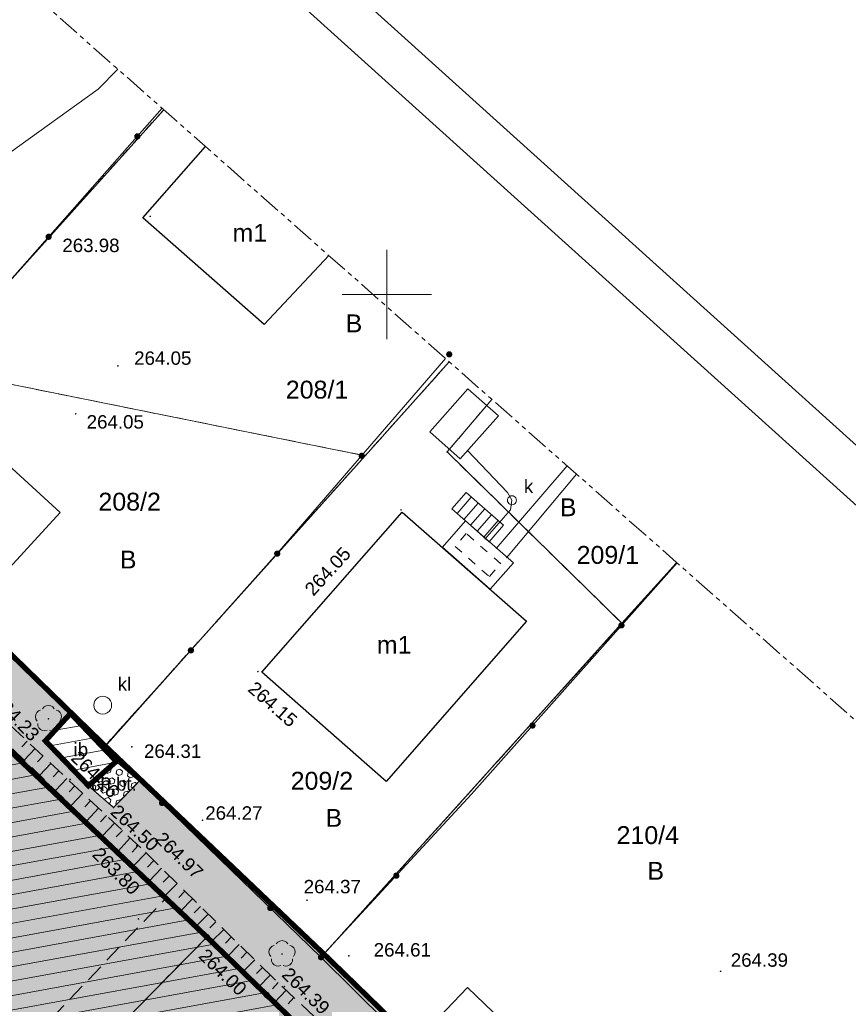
# Model space of a CAD drawing. Header units: metres. Extents: x 7427040 to 7427559, y 5541084 to 5541580.
# Tile 84 of 99: x 7427279 to 7427326, y 5541410 to 5541465. Entities that reach past the tile are written whole.
import ezdxf
from ezdxf.enums import TextEntityAlignment as Align

# ---------------------------------------------------------------- set-up
doc = ezdxf.new("R2010")
doc.units = ezdxf.units.M
doc.header["$MEASUREMENT"] = 0
for name, pattern in [('( Phantom )', [2.5, 1.25, -0.25, 0.25, -0.25, 0.25, -0.25]), ('DASHED2', [0.375, 0.25, -0.125]), ('PRZER1-1', [1, 0.5, -0.5]), ('PRZER2-1', [1.5, 1, -0.5])]:
    doc.linetypes.add(name, pattern=pattern)
doc.layers.get('0').update_dxf_attribs({"color": 4})
doc.layers.get('Defpoints').update_dxf_attribs({"lineweight": 0})
for name, color, linetype, lineweight in [('!_DROGI_WYMIARY', 7, 'Continuous', 0), ('_PZT_NAWIERZCHNIE_L', 7, 'Continuous', 13), ('A_granica terenu do wniosku o ULICP', 151, 'DASHED2', 40), ('A_inne obiekty infrastruktury boiska', 33, 'Continuous', 0), ('A_opisy', 3, 'Continuous', 30), ('A_teren podlegający przekształceniu', 1, 'DASHED2', 70), ('A_teren przekształcany na trawe naturalną', 5, 'Continuous', 0), ('E_gn_typ', 1, 'Continuous', 30), ('GEPPGD', 7, 'Continuous', 13), ('GESBWG', 7, 'Continuous', 13), ('GESBZO', 7, 'Continuous', 53), ('GESBZO_O', 7, 'Continuous', 53), ('GESDZI', 7, 'Continuous', 13), ('GESDZI_O', 7, 'Continuous', 13), ('GESSCH', 7, 'Continuous', 13), ('GESUZY', 96, 'Continuous', 13), ('GESUZY_O', 96, 'Continuous', 13), ('GOSRBG', 7, 'Continuous', 13), ('GSLKOG', 7, 'Continuous', 30), ('GSPRDL', 96, 'Continuous', 13), ('GSPWPS', 7, 'Continuous', 13), ('GSPWPS_O', 7, 'Continuous', 13), ('GSSIIN', 7, 'Continuous', 13), ('GSSIIN_O', 7, 'Continuous', 13), ('GSSKOD', 7, 'Continuous', 13), ('GSSKOD_O', 7, 'Continuous', 13), ('GSSSPS', 7, 'Continuous', 13), ('GSSZSN', 7, 'Continuous', 13), ('GULGPR', 52, 'Continuous', 13), ('GULKPR', 36, 'Continuous', 13), ('GULWPR', 5, 'Continuous', 13), ('GUPKOL', 36, 'Continuous', 13), ('GUPKOL_O', 36, 'Continuous', 13), ('GUPKSD', 36, 'Continuous', 13), ('GUPKSD_O', 36, 'Continuous', 13), ('Ramka sekcyjna', 224, 'Continuous', 13), ('TABELKA I RAMKA', 4, 'Continuous', 0)]:
    doc.layers.add(name, color=color, linetype=linetype, lineweight=lineweight)
for name, color, linetype, lineweight, transparency in [('A_chodniki_H', 253, 'Continuous', 13, 0.3), ('A_tereny zielone', 73, 'Continuous', 13, 0.7), ('SZRAF_1 BOISKO - !_DROGI_SZRAF_TARTAN', 11, 'Continuous', 0, 0.5)]:
    doc.layers.add(name, color=color, linetype=linetype, lineweight=lineweight, transparency=transparency)
doc.styles.add('Arial', font='arial.ttf')
doc.styles.add('GN_atrybuty', font='simplex.shx', dxfattribs={"width": 0.8})
doc.styles.add('Style-@Arial Unicode MS', font='ARIALUNI.ttf')
doc.styles.add('Style-Arial', font='arial.ttf')
doc.dimstyles.new('ap 500', dxfattribs={"dimtxt": 0.9, "dimasz": 0.9, "dimexe": 0.045, "dimexo": 0.45, "dimgap": 0.45, "dimtad": 1, "dimzin": 3, "dimdsep": 46, "dimtxsty": 'Style-@Arial Unicode MS', "dimblk": '_Oblique_0.5', "dimcen": 0.55, "dimclrd": 7, "dimclre": 7, "dimadec": 0, "dimazin": 0, "dimtfac": 1, "dimtofl": 0, "dimtmove": 0, "dimatfit": 3, "dimldrblk": 'TerminatorOpen_0.5', "dimfxl": 0, "dimtolj": 1, "dimtzin": 3, "dimlwd": 13, "dimlwe": 13, "dimarcsym": 0})

# ---------------------------------------------------------------- blocks, each defined once
blk = doc.blocks.new('SZRAF_1 BOISKO')
at = {"layer": 'SZRAF_1 BOISKO - !_DROGI_SZRAF_TARTAN', "color": 11, "extrusion": (0, 0, -1)}
blk.add_solid([(-7427200.751, 5541374.594), (-7427248.054, 5541423.446), (-7427279.789, 5541298.079), (-7427327.086, 5541346.936)], dxfattribs=at)
blk = doc.blocks.new('D_GEPPGD1_2')
at = {"lineweight": -2, "extrusion": (0, 0, -1)}
blk.add_hatch(color=0, dxfattribs=at).paths.add_polyline_path([(0, -0.045), (-0.013906, -0.042798), (-0.02645, -0.036406), (-0.036406, -0.02645), (-0.042798, -0.013906), (-0.045, 0), (-0.042798, 0.013906), (-0.036406, 0.02645), (-0.02645, 0.036406), (-0.013906, 0.042798), (0, 0.045), (0.013906, 0.042798), (0.02645, 0.036406), (0.036406, 0.02645), (0.042798, 0.013906), (0.045, 0), (0.042798, -0.013906), (0.036406, -0.02645), (0.02645, -0.036406), (0.013906, -0.042798)])
blk = doc.blocks.new('D_GUPKOL1')
at = {"color": 0, "lineweight": -2, "flags": 128}
blk.add_lwpolyline([(0, 0.5), (0.12941, 0.482963), (0.25, 0.433013), (0.353553, 0.353553), (0.433013, 0.25), (0.482963, 0.12941), (0.5, 0), (0.482963, -0.12941), (0.433013, -0.25), (0.353553, -0.353553), (0.25, -0.433013), (0.12941, -0.482963), (0, -0.5), (-0.12941, -0.482963), (-0.25, -0.433013), (-0.353553, -0.353553), (-0.433013, -0.25), (-0.482963, -0.12941), (-0.5, 0), (-0.482963, 0.12941), (-0.433013, 0.25), (-0.353553, 0.353553), (-0.25, 0.433013), (-0.12941, 0.482963), (0, 0.5)], close=True, dxfattribs=at)
blk = doc.blocks.new('D_GUPKSD1_1')
at = {"color": 0, "lineweight": -2, "flags": 128}
blk.add_lwpolyline([(0, 0.25), (0.064705, 0.241481), (0.125, 0.216506), (0.176777, 0.176777), (0.216506, 0.125), (0.241481, 0.064705), (0.25, 0), (0.241481, -0.064705), (0.216506, -0.125), (0.176777, -0.176777), (0.125, -0.216506), (0.064705, -0.241481), (0, -0.25), (-0.064705, -0.241481), (-0.125, -0.216506), (-0.176777, -0.176777), (-0.216506, -0.125), (-0.241481, -0.064705), (-0.25, 0), (-0.241481, 0.064705), (-0.216506, 0.125), (-0.176777, 0.176777), (-0.125, 0.216506), (-0.064705, 0.241481), (0, 0.25)], close=True, dxfattribs=at)
blk = doc.blocks.new('D_GSPWPS1')
at = {"lineweight": -2, "extrusion": (0, 0, -1)}
blk.add_hatch(color=0, dxfattribs=at).paths.add_polyline_path([(0, -0.045), (-0.011647, -0.043467), (-0.0225, -0.038971), (-0.03182, -0.03182), (-0.038971, -0.0225), (-0.043467, -0.011647), (-0.045, 0), (-0.043467, 0.011647), (-0.038971, 0.0225), (-0.03182, 0.03182), (-0.0225, 0.038971), (-0.011647, 0.043467), (0, 0.045), (0.011647, 0.043467), (0.0225, 0.038971), (0.03182, 0.03182), (0.038971, 0.0225), (0.043467, 0.011647), (0.045, 0), (0.043467, -0.011647), (0.038971, -0.0225), (0.03182, -0.03182), (0.0225, -0.038971), (0.011647, -0.043467)])
blk = doc.blocks.new('D_GSPRDL1')
at = {"lineweight": -2, "extrusion": (0, 0, -1)}
blk.add_hatch(color=0, dxfattribs=at).paths.add_polyline_path([(0, -0.045), (-0.013906, -0.042798), (-0.02645, -0.036406), (-0.036406, -0.02645), (-0.042798, -0.013906), (-0.045, 0), (-0.042798, 0.013906), (-0.036406, 0.02645), (-0.02645, 0.036406), (-0.013906, 0.042798), (0, 0.045), (0.013906, 0.042798), (0.02645, 0.036406), (0.036406, 0.02645), (0.042798, 0.013906), (0.045, 0), (0.042798, -0.013906), (0.036406, -0.02645), (0.02645, -0.036406), (0.013906, -0.042798)])
at = {"color": 0, "lineweight": -2, "flags": 128}
for points in [[(-0.324277, 0.563333), (-0.240553, 0.662679), (-0.127956, 0.727494), (0, 0.75), (0.127956, 0.727494), (0.240553, 0.662679), (0.324277, 0.563333)], [(-0.635969, -0.134326), (-0.70458, -0.024001), (-0.731429, 0.103115), (-0.713292, 0.231763), (-0.652348, 0.346501), (-0.55591, 0.433559), (-0.435555, 0.482485)], [(0.435555, 0.482485), (0.55591, 0.433559), (0.652348, 0.346501), (0.713292, 0.231763), (0.731429, 0.103115), (0.70458, -0.024001), (0.635969, -0.134326)], [(-0.068773, -0.646351), (-0.194901, -0.677512), (-0.324092, -0.663766), (-0.440839, -0.606763), (-0.531129, -0.513345), (-0.584125, -0.394725), (-0.593465, -0.265141)], [(0.593465, -0.265141), (0.584125, -0.394725), (0.531129, -0.513345), (0.440839, -0.606763), (0.324092, -0.663766), (0.194901, -0.677512), (0.068773, -0.646351)]]:
    blk.add_lwpolyline(points, dxfattribs=at)
blk = doc.blocks.new('D_KOLO')
at = {"lineweight": -2, "extrusion": (0, 0, -1)}
blk.add_hatch(color=0, dxfattribs=at).paths.add_polyline_path([(0, -0.175), (-0.045293, -0.169037), (-0.0875, -0.151554), (-0.123744, -0.123744), (-0.151554, -0.0875), (-0.169037, -0.045293), (-0.175, 0), (-0.169037, 0.045293), (-0.151554, 0.0875), (-0.123744, 0.123744), (-0.0875, 0.151554), (-0.045293, 0.169037), (0, 0.175), (0.045293, 0.169037), (0.0875, 0.151554), (0.123744, 0.123744), (0.151554, 0.0875), (0.169037, 0.045293), (0.175, 0), (0.169037, -0.045293), (0.151554, -0.0875), (0.123744, -0.123744), (0.0875, -0.151554), (0.045293, -0.169037)])
blk = doc.blocks.new('D_GSLKOG1')
at = {"lineweight": -2, "extrusion": (0, 0, -1)}
blk.add_hatch(color=0, dxfattribs=at).paths.add_polyline_path([(0, -0.175), (-0.045293, -0.169037), (-0.0875, -0.151554), (-0.123744, -0.123744), (-0.151554, -0.0875), (-0.169037, -0.045293), (-0.175, 0), (-0.169037, 0.045293), (-0.151554, 0.0875), (-0.123744, 0.123744), (-0.0875, 0.151554), (-0.045293, 0.169037), (0, 0.175), (0.045293, 0.169037), (0.0875, 0.151554), (0.123744, 0.123744), (0.151554, 0.0875), (0.169037, 0.045293), (0.175, 0), (0.169037, -0.045293), (0.151554, -0.0875), (0.123744, -0.123744), (0.0875, -0.151554), (0.045293, -0.169037)])
blk = doc.blocks.new('*U59')
at = {"layer": 'GESBZO', "color": 252, "linetype": 'Continuous', "lineweight": 30, "flags": 128}
blk.add_lwpolyline([(22.053, 94.172), (18.43, 90.297), (11.65, 96.277), (15.158, 100.258)], dxfattribs=at)
for points in [[(-4.03, 81.717), (0.03, 86.167), (7.01, 79.787), (2.94, 75.337), (-4.03, 81.717)], [(26.17, 79.807), (33.13, 73.697), (25.26, 64.727), (18.3, 70.837), (26.17, 79.807)]]:
    blk.add_lwpolyline(points, close=True, dxfattribs=at)
blk = doc.blocks.new('SIT-G1 BOISKO')
at = {"layer": 'GESBWG', "color": 252, "linetype": 'Continuous', "lineweight": 13, "flags": 128}
blk.add_lwpolyline([(7427303.12, 5541435.85), (7427305.79, 5541433.5), (7427307.09, 5541434.97), (7427304.41, 5541437.32), (7427303.12, 5541435.85)], close=True, dxfattribs=at)
at = {"layer": 'GESBWG', "color": 252, "linetype": 'PRZER1-1', "lineweight": 13}
blk.add_lwpolyline([(7427303.825, 5541435.895), (7427305.746, 5541434.205), (7427306.383, 5541434.925), (7427304.456, 5541436.615), (7427303.825, 5541435.895)], close=True, dxfattribs=at)
at = {"layer": 'GESDZI', "color": 252, "linetype": 'Continuous', "lineweight": 13, "flags": 128}
for points in [[(7427287.517, 5541460.338), (7427274.5, 5541445.87), (7427259.22, 5541448.94), (7427254.41, 5541453.57), (7427270.409, 5541475.437)], [(7427303.502, 5541446.228), (7427298.79, 5541440.97), (7427274.5, 5541445.87), (7427287.517, 5541460.338)], [(7427241.97, 5541307.49), (7427230.33, 5541315.24), (7427210.43, 5541329.61), (7427196.99, 5541343.41), (7427172.66, 5541368.39), (7427206.1, 5541403.07), (7427222.77, 5541419.91), (7427222.77, 5541419.91), (7427244.15, 5541442.18), (7427252.46, 5541450.31), (7427254.41, 5541453.57), (7427259.22, 5541448.94), (7427268.91, 5541439.64), (7427284.23, 5541424.73), (7427296.48, 5541413.08), (7427315.34, 5541394.75), (7427334.14, 5541376.5), (7427348.33, 5541362.8), (7427358.58, 5541352.7), (7427361.29, 5541350.08), (7427363.62, 5541347.81)], [(7427305.884, 5541444.127), (7427303.38, 5541441.18), (7427313.17, 5541431.59), (7427296.48, 5541413.08), (7427284.23, 5541424.73), (7427298.79, 5541440.97), (7427303.502, 5541446.228)], [(7427316.236, 5541434.99), (7427313.17, 5541431.59), (7427303.38, 5541441.18), (7427305.884, 5541444.127)], [(7427336.025, 5541417.524), (7427315.34, 5541394.75), (7427296.48, 5541413.08), (7427313.17, 5541431.59), (7427316.236, 5541434.99)]]:
    blk.add_lwpolyline(points, dxfattribs=at)
blk.add_lwpolyline([(7427274.5, 5541445.87), (7427298.79, 5541440.97), (7427284.23, 5541424.73), (7427268.91, 5541439.64), (7427274.5, 5541445.87)], close=True, dxfattribs=at)
at = {"layer": 'GESSCH', "color": 252, "linetype": 'Continuous', "lineweight": 13, "flags": 128}
blk.add_lwpolyline([(7427304.41, 5541437.32), (7427305.73, 5541436.16), (7427306.54, 5541437.08), (7427304.44, 5541438.91), (7427303.64, 5541438), (7427304.41, 5541437.32)], close=True, dxfattribs=at)
for points in [[(7427304.736, 5541438.652), (7427303.934, 5541437.74)], [(7427305.113, 5541438.323), (7427304.309, 5541437.409)], [(7427304.684, 5541437.079), (7427305.49, 5541437.995)], [(7427305.06, 5541436.749), (7427305.867, 5541437.666)], [(7427305.435, 5541436.419), (7427306.244, 5541437.338)]]:
    blk.add_lwpolyline(points, dxfattribs=at)
at = {"layer": 'GESUZY', "color": 96, "linetype": 'PRZER1-1', "lineweight": 13}
for points in [[(7427287.517, 5541460.338), (7427274.5, 5541445.87), (7427259.22, 5541448.94), (7427254.41, 5541453.57), (7427270.409, 5541475.437)], [(7427303.502, 5541446.228), (7427298.79, 5541440.97), (7427274.5, 5541445.87), (7427287.517, 5541460.338)], [(7427305.884, 5541444.127), (7427303.38, 5541441.18), (7427313.17, 5541431.59), (7427296.48, 5541413.08), (7427284.23, 5541424.73), (7427298.79, 5541440.97), (7427303.502, 5541446.228)], [(7427316.236, 5541434.99), (7427313.17, 5541431.59), (7427303.38, 5541441.18), (7427305.884, 5541444.127)], [(7427336.025, 5541417.524), (7427315.34, 5541394.75), (7427296.48, 5541413.08), (7427313.17, 5541431.59), (7427316.236, 5541434.99)]]:
    blk.add_lwpolyline(points, dxfattribs=at)
for points in [[(7427172.66, 5541368.39), (7427206.1, 5541403.07), (7427222.77, 5541419.91), (7427244.15, 5541442.18), (7427252.46, 5541450.31), (7427254.41, 5541453.57), (7427259.22, 5541448.94), (7427268.91, 5541439.64), (7427284.23, 5541424.73), (7427296.48, 5541413.08), (7427315.34, 5541394.75), (7427334.14, 5541376.5), (7427348.33, 5541362.8), (7427354.64, 5541356.58), (7427273.39, 5541280.26), (7427247.55, 5541303.23), (7427241.97, 5541307.49), (7427230.33, 5541315.24), (7427210.43, 5541329.61), (7427196.99, 5541343.41), (7427172.66, 5541368.39)], [(7427268.91, 5541439.64), (7427274.5, 5541445.87), (7427298.79, 5541440.97), (7427284.23, 5541424.73), (7427268.91, 5541439.64)]]:
    blk.add_lwpolyline(points, close=True, dxfattribs=at)
at = {"layer": 'GOSRBG', "color": 252, "linetype": '( Phantom )', "lineweight": 13, "flags": 128}
blk.add_lwpolyline([(7427455.093, 5541312.435), (7427244.198, 5541498.57), (7427125.239, 5541372.711), (7427331.365, 5541179.81), (7427455.093, 5541312.435)], close=True, dxfattribs=at)
at = {"layer": 'GSLKOG', "color": 252, "linetype": 'Continuous', "lineweight": 13, "flags": 128}
for points in [[(7427287.426, 5541460.417), (7427278.33, 5541450.12)], [(7427303.297, 5541446.41), (7427293.87, 5541435.49)], [(7427268.91, 5541439.64), (7427282.3, 5541426.55), (7427284.2, 5541424.66), (7427293.87, 5541435.49)], [(7427296.32, 5541412.9), (7427304.75, 5541422.03), (7427316.25, 5541434.978)], [(7427284.2, 5541424.66), (7427290.64, 5541418.41), (7427296.32, 5541412.9), (7427307.53, 5541401.81), (7427315.17, 5541394.57), (7427316.03, 5541393.76), (7427325.27, 5541384.8)]]:
    blk.add_lwpolyline(points, dxfattribs=at)
blk.add_lwpolyline([(7427289.93, 5541414.03), (7427339.74, 5541365.82), (7427329.43, 5541355.16), (7427315.54, 5541368.58), (7427302.06, 5541381.59), (7427288.5, 5541394.62), (7427279.48, 5541403.38), (7427289.93, 5541414.03)], close=True, dxfattribs=at)
at = {"layer": 'GSSIIN', "color": 252, "linetype": 'Continuous', "lineweight": 13, "flags": 128}
for points in [[(7427304.11, 5541440.79), (7427306.25, 5541443.21), (7427304.54, 5541444.72), (7427302.41, 5541442.3), (7427304.11, 5541440.79)], [(7427282.3, 5541426.55), (7427280.89, 5541425.01), (7427283.3, 5541422.5), (7427284.86, 5541423.86), (7427282.3, 5541426.55)]]:
    blk.add_lwpolyline(points, close=True, dxfattribs=at)
at = {"layer": 'GSSKOD', "color": 252, "linetype": 'PRZER2-1', "lineweight": 13}
blk.add_lwpolyline([(7427283.3, 5541422.5), (7427284.71, 5541421.28), (7427286.15, 5541422.75), (7427284.86, 5541423.86), (7427283.3, 5541422.5)], close=True, dxfattribs=at)
at = {"layer": 'GSSSPS', "color": 252, "linetype": 'PRZER2-1', "lineweight": 13}
for points in [[(7427262.8, 5541425.24), (7427270.2, 5541418.1), (7427269.12, 5541416.97), (7427269.89, 5541416.27), (7427271.04, 5541417.39), (7427278.51, 5541410.1), (7427277.41, 5541408.96), (7427279.16, 5541407.3), (7427287.66, 5541416.229), (7427270.14, 5541432.76), (7427262.8, 5541425.24)], [(7427339.74, 5541365.82), (7427289.93, 5541414.03), (7427279.48, 5541403.38), (7427329.43, 5541355.16), (7427339.74, 5541365.82)]]:
    blk.add_lwpolyline(points, close=True, dxfattribs=at)
at = {"layer": 'GSSZSN', "color": 252, "linetype": 'PRZER2-1', "lineweight": 13}
blk.add_lwpolyline([(7427310.13, 5541396.18), (7427293.62, 5541411.76), (7427286.24, 5541419.02), (7427277.67, 5541427.06), (7427270.99, 5541433.3), (7427265.35, 5541438.68), (7427270.43, 5541432.92), (7427289.93, 5541414.03), (7427339.74, 5541365.82)], dxfattribs=at)
at = {"layer": 'GSSZSN', "color": 252, "linetype": 'Continuous', "lineweight": 13, "flags": 128}
for points in [[(7427279.869, 5541424.997), (7427279.569, 5541424.678)], [(7427280.313, 5541424.581), (7427279.706, 5541423.934)], [(7427280.757, 5541424.164), (7427280.451, 5541423.837)], [(7427281.202, 5541423.747), (7427280.582, 5541423.086)], [(7427281.646, 5541423.33), (7427281.333, 5541422.996)], [(7427282.091, 5541422.913), (7427281.457, 5541422.238)], [(7427282.535, 5541422.496), (7427282.215, 5541422.155)], [(7427282.979, 5541422.079), (7427282.333, 5541421.39)], [(7427283.424, 5541421.662), (7427283.097, 5541421.314)], [(7427283.868, 5541421.245), (7427283.208, 5541420.541)], [(7427284.313, 5541420.828), (7427283.979, 5541420.473)], [(7427284.757, 5541420.411), (7427284.084, 5541419.693)], [(7427285.202, 5541419.994), (7427284.862, 5541419.632)], [(7427285.646, 5541419.577), (7427284.959, 5541418.845)], [(7427286.09, 5541419.16), (7427285.744, 5541418.791)], [(7427286.528, 5541418.737), (7427285.817, 5541418.014)], [(7427286.963, 5541418.309), (7427286.609, 5541417.95)], [(7427287.397, 5541417.882), (7427286.693, 5541417.166)], [(7427287.831, 5541417.454), (7427287.481, 5541417.098)], [(7427288.266, 5541417.027), (7427287.568, 5541416.318)], [(7427288.7, 5541416.6), (7427288.353, 5541416.247)], [(7427289.135, 5541416.172), (7427288.444, 5541415.47)], [(7427289.569, 5541415.745), (7427289.225, 5541415.395)], [(7427290.004, 5541415.318), (7427289.319, 5541414.622)], [(7427290.438, 5541414.89), (7427290.097, 5541414.544)], [(7427290.872, 5541414.463), (7427290.195, 5541413.774)], [(7427291.307, 5541414.036), (7427290.97, 5541413.693)], [(7427291.741, 5541413.608), (7427291.07, 5541412.926)], [(7427292.176, 5541413.181), (7427291.842, 5541412.842)], [(7427292.61, 5541412.754), (7427291.946, 5541412.079)], [(7427293.044, 5541412.326), (7427292.714, 5541411.991)], [(7427293.479, 5541411.899), (7427292.822, 5541411.231)], [(7427293.919, 5541411.478), (7427293.596, 5541411.136)], [(7427294.362, 5541411.059), (7427293.712, 5541410.37)], [(7427294.806, 5541410.641), (7427294.478, 5541410.294)]]:
    blk.add_lwpolyline(points, dxfattribs=at)
at = {"layer": 'GULGPR', "color": 52, "linetype": 'Continuous', "lineweight": 13, "flags": 128}
blk.add_lwpolyline([(7427310.626, 5541439.941), (7427306.7, 5541435.26)], dxfattribs=at)
at = {"layer": 'GULKPR', "color": 36, "linetype": 'Continuous', "lineweight": 13, "flags": 128}
blk.add_lwpolyline([(7427305.5, 5541436.31), (7427306.92, 5541437.94), (7427307.01, 5541438.48), (7427306.77, 5541438.91), (7427304.53, 5541441.26)], dxfattribs=at)
at = {"layer": 'GULWPR', "color": 5, "linetype": 'Continuous', "lineweight": 13, "flags": 128}
for points in [[(7427284.938, 5541462.614), (7427283.84, 5541461.48), (7427259.85, 5541444.25)], [(7427310.096, 5541440.409), (7427306.12, 5541435.77)]]:
    blk.add_lwpolyline(points, dxfattribs=at)
at = {"layer": 'Ramka sekcyjna', "color": 252, "linetype": 'Continuous', "lineweight": 13, "flags": 128}
for points in [[(7427300, 5541447.5), (7427300, 5541452.5)], [(7427302.5, 5541450), (7427297.5, 5541450)]]:
    blk.add_lwpolyline(points, dxfattribs=at)
at = {"layer": 'GEPPGD', "color": 7, "linetype": 'Continuous', "lineweight": 13}
for p in [(7427298.79, 5541440.97), (7427303.38, 5541441.18), (7427313.17, 5541431.59), (7427284.23, 5541424.73), (7427296.48, 5541413.08)]:
    blk.add_blockref('D_GEPPGD1_2', p, dxfattribs=at)
at = {"layer": 'GESBZO', "color": 252, "linetype": 'Continuous', "lineweight": 30}
blk.add_blockref('*U59', (7427274.7, 5541358.013), dxfattribs=at)
at = {"layer": 'GSLKOG', "color": 7, "linetype": 'Continuous', "lineweight": 13}
for name, p, rotation in [('D_KOLO', (7427286.038, 5541458.846), 228.5443130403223), ('D_KOLO', (7427286.038, 5541458.846), 228.5443130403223), ('D_KOLO', (7427281.072, 5541453.224), 228.5443130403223), ('D_KOLO', (7427281.072, 5541453.224), 228.5443130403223), ('D_KOLO', (7427303.5, 5541446.645), 229.1962848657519), ('D_KOLO', (7427303.5, 5541446.645), 229.1962848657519), ('D_KOLO', (7427298.599, 5541440.968), 229.1962848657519), ('D_KOLO', (7427298.599, 5541440.968), 229.1962848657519), ('D_GSLKOG1', (7427293.87, 5541435.49), 229.1962848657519), ('D_GSLKOG1', (7427293.87, 5541435.49), 48.23864897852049), ('D_KOLO', (7427313.14, 5541431.476), 48.38969378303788), ('D_KOLO', (7427313.14, 5541431.476), 48.38969378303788), ('D_KOLO', (7427289.035, 5541430.075), 48.2386489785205), ('D_KOLO', (7427289.035, 5541430.075), 48.2386489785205), ('D_KOLO', (7427308.159, 5541425.869), 48.38969378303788), ('D_KOLO', (7427308.159, 5541425.869), 48.38969378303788), ('D_KOLO', (7427283.25, 5541425.605), 315.1511758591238), ('D_KOLO', (7427283.25, 5541425.605), 315.1511758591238), ('D_GSLKOG1', (7427284.2, 5541424.66), 315.8577923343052), ('D_KOLO', (7427287.42, 5541421.535), 315.8577923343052), ('D_KOLO', (7427287.42, 5541421.535), 315.8577923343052), ('D_KOLO', (7427300.535, 5541417.465), 47.28279165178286), ('D_KOLO', (7427300.535, 5541417.465), 47.28279165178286), ('D_KOLO', (7427293.48, 5541415.655), 315.8703783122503), ('D_KOLO', (7427293.48, 5541415.655), 315.8703783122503), ('D_GSLKOG1', (7427289.93, 5541414.03), 315.935167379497), ('D_GSLKOG1', (7427289.93, 5541414.03), 45.54307169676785), ('D_GSLKOG1', (7427296.32, 5541412.9), 47.28279165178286), ('D_KOLO', (7427293.278, 5541410.789), 315.935167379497), ('D_KOLO', (7427293.278, 5541410.789), 315.935167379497)]:
    blk.add_blockref(name, p, dxfattribs=dict(at, rotation=rotation))
at = {"layer": 'GSPRDL', "color": 96, "linetype": 'Continuous', "lineweight": 13}
for p in [(7427281.06, 5541426.25), (7427294.14, 5541413.08)]:
    blk.add_blockref('D_GSPRDL1', p, dxfattribs=at)
at = {"layer": 'GSPWPS', "color": 7, "linetype": 'Continuous', "lineweight": 13}
for p in [(7427286.76, 5541454.37), (7427284.95, 5541446), (7427282.59, 5541443.32), (7427300.8, 5541437.94), (7427292.79, 5541428.89), (7427280.89, 5541425.01), (7427285.73, 5541424.68), (7427282.28, 5541422.85), (7427284.71, 5541421.28), (7427289.69, 5541420.57), (7427286, 5541419.14), (7427295.54, 5541416.09), (7427286.1, 5541415.05), (7427289.93, 5541414.03), (7427297.88, 5541412.98), (7427318.69, 5541412.11), (7427294.27, 5541411.26)]:
    blk.add_blockref('D_GSPWPS1', p, dxfattribs=at)
at = {"layer": 'GUPKOL', "color": 36, "linetype": 'Continuous', "lineweight": 13}
blk.add_blockref('D_GUPKOL1', (7427284.1, 5541427.01), dxfattribs=at)
at = {"layer": 'GUPKSD', "color": 36, "linetype": 'Continuous', "lineweight": 13}
blk.add_blockref('D_GUPKSD1_1', (7427307.01, 5541438.48), dxfattribs=at)
at = {"layer": 'GESBZO_O', "color": 252, "linetype": 'Continuous', "lineweight": 13, "style": 'Arial'}
for p in [(7427292.337, 5541452.948), (7427300.415, 5541429.887)]:
    blk.add_text('m1', height=1, dxfattribs=at).set_placement(p, align=Align.CENTER)
at = {"layer": 'GESDZI_O', "color": 252, "linetype": 'Continuous', "lineweight": 13, "style": 'Arial'}
for s, p in [('208/1', (7427294.35, 5541444.17)), ('208/2', (7427283.86, 5541437.9)), ('209/1', (7427310.63, 5541434.92)), ('209/2', (7427294.622, 5541422.278)), ('210/4', (7427312.867, 5541419.237))]:
    blk.add_text(s, height=1, dxfattribs=at).set_placement(p)
at = {"layer": 'GESUZY_O', "color": 96, "linetype": 'Continuous', "lineweight": 13, "style": 'Arial'}
for p in [(7427297.7, 5541447.88), (7427309.691, 5541437.585), (7427285.06, 5541434.66), (7427296.57, 5541420.2), (7427314.593, 5541417.24)]:
    blk.add_text('B', height=1, dxfattribs=at).set_placement(p)
at = {"layer": 'GSPWPS_O', "color": 252, "linetype": 'Continuous', "lineweight": 13, "style": 'Arial'}
for s, p in [('263.98', (7427281.84, 5541452.37)), ('264.05', (7427285.86, 5541446.06)), ('264.05', (7427283.2, 5541442.49)), ('264.31', (7427286.41, 5541424.06)), ('264.27', (7427289.84, 5541420.6)), ('264.37', (7427295.35, 5541416.48)), ('264.61', (7427299.27, 5541412.94)), ('264.39', (7427319.26, 5541412.37))]:
    blk.add_text(s, height=0.75, dxfattribs=at).set_placement(p)
for s, rotation, p in [('264.05', 47.5843, (7427295.89, 5541433.07)), ('264.15', 318.7014, (7427292.17, 5541427.84)), ('264.23', 313.8356, (7427277.868, 5541427.241)), ('264.26', 315.5864, (7427282.27, 5541423.99)), ('264.50', 316.8276, (7427284.479, 5541420.967)), ('264.97', 315.7147, (7427286.98, 5541419.45)), ('263.80', 314.8964, (7427283.46, 5541418.6)), ('264.00', 315.9352, (7427289.414, 5541412.916)), ('264.39', 315.5987, (7427294.07, 5541411.87))]:
    blk.add_text(s, height=0.75, rotation=rotation, dxfattribs=at).set_placement(p)
at = {"layer": 'GSSIIN_O', "color": 252, "linetype": 'Continuous', "lineweight": 13, "style": 'Arial'}
blk.add_text('ib', height=0.75, dxfattribs=at).set_placement((7427282.875, 5541424.151), align=Align.CENTER)
at = {"layer": 'GSSKOD_O', "color": 252, "linetype": 'Continuous', "lineweight": 13, "style": 'Arial'}
blk.add_text('ch.bt.', height=0.75, dxfattribs=at).set_placement((7427284.725, 5541422.225), align=Align.CENTER)
at = {"layer": 'GUPKOL_O', "color": 36, "linetype": 'Continuous', "lineweight": 13, "style": 'Arial'}
blk.add_text('kl', height=0.75, dxfattribs=at).set_placement((7427284.94, 5541427.82))
at = {"layer": 'GUPKSD_O', "color": 36, "linetype": 'Continuous', "lineweight": 13, "style": 'Arial'}
blk.add_text('k', height=0.75, dxfattribs=at).set_placement((7427307.68, 5541438.88))
blk = doc.blocks.new('MULTILEADER_2')
at = {"layer": 'A_opisy', "flags": 128}
for points in [[(7427284.896, 5541390.651), (7427304.52, 5541411.207)], [(7427304.52, 5541411.207), (7427306.434, 5541409.38)], [(7427306.434, 5541409.38), (7427313.251, 5541402.873)]]:
    blk.add_lwpolyline(points, dxfattribs=at)
at = {"layer": 'A_opisy', "extrusion": (0, 0, -1)}
blk.add_solid([(-7427284.992, 5541390.559), (-7427284.343, 5541390.072), (-7427284.799, 5541390.743)], dxfattribs=at)
at = {"layer": 'A_opisy', "style": 'Style-Arial'}
for s, p in [('zbiornik retencyjny', (7427306.357, 5541409.041)), ('projektowany', (7427309.209, 5541408.162))]:
    blk.add_text(s, height=0.8, rotation=316.3329, dxfattribs=at).set_placement(p, align=Align.TOP_LEFT)
blk = doc.blocks.new('PZT 1 BOISKO')
at = {"layer": 'A_chodniki_H'}
h = blk.add_hatch(dxfattribs=at)
h.set_pattern_fill('GENERAL_HEXAGON', color=256, pattern_type=2)
h.set_pattern_definition([(258.63756, (7427116.40293, 5541359.69487), (0.3183949, -0.0639825), [0.1875, -0.375]), (18.63756, (7427116.40293, 5541359.69487), (-0.103787, 0.3077293), [0.1875, -0.375]), (318.63756, (7427116.366, 5541359.51105), (0.2146079, 0.2437468), [0.1875, -0.375])])
h.paths.add_polyline_path([(7427283.3, 5541422.5), (7427284.71, 5541421.28), (7427286.15, 5541422.75), (7427284.86, 5541423.86)])
at = {"layer": 'A_inne obiekty infrastruktury boiska'}
h = blk.add_hatch(dxfattribs=at)
h.set_pattern_fill('ANSI31', color=256, pattern_type=2)
h.set_pattern_definition([(10.3329, (7427118.8115, 5541381.4284), (-0.1423725, 0.780877), [])])
h.paths.add_polyline_path([(7427280.89, 5541425.01), (7427283.3, 5541422.5), (7427284.86, 5541423.86), (7427282.3, 5541426.55)])
at = {"layer": 'A_teren przekształcany na trawe naturalną'}
h = blk.add_hatch(dxfattribs=at)
h.set_pattern_fill('ANSI31', color=256, pattern_type=2)
h.set_pattern_definition([(10.3329, (7427118.9615, 5541381.5784), (-0.1423725, 0.7808772), [])])
h.paths.add_polyline_path([(7427262.8, 5541425.24), (7427261.75, 5541424.2), (7427277.41, 5541408.96), (7427279.16, 5541407.3), (7427279.178, 5541403.674), (7427312.899, 5541371.129), (7427323.217, 5541381.812), (7427289.93, 5541414.03), (7427270.14, 5541432.76)])
at = {"layer": 'A_tereny zielone'}
h = blk.add_hatch(color=256, dxfattribs=at)
h.paths.add_polyline_path([(7427324.78, 5541228.21), (7427320.15, 5541236.27), (7427318.546, 5541237.821), (7427318.49, 5541238.43), (7427319.15, 5541240.43), (7427320.48, 5541241.81), (7427326.5, 5541247.52), (7427335.07, 5541252.64), (7427336.85, 5541254), (7427338.44, 5541255.52), (7427341.9, 5541251.93), (7427352.26, 5541261.86), (7427350.51, 5541263.66), (7427364.25, 5541276.73), (7427384.85, 5541296.39), (7427386.58, 5541294.57), (7427400.33, 5541309.31), (7427386.39, 5541323.91), (7427384.86, 5541322.51), (7427383.48, 5541321.65), (7427381.81, 5541321.37), (7427380.25, 5541322.03), (7427379.36, 5541322.8), (7427365.08, 5541337.79), (7427363.83, 5541336.54), (7427352.19, 5541348.62), (7427344.66, 5541341.63), (7427333.96, 5541352.05), (7427333.2, 5541352.27), (7427330.14, 5541355.32), (7427329.45, 5541354.65), (7427313.14, 5541370.37), (7427299.43, 5541383.63), (7427279.18, 5541403.15), (7427279.16, 5541407.3), (7427277.41, 5541408.96), (7427269.89, 5541416.27), (7427269.12, 5541416.97), (7427261.75, 5541424.2), (7427262.8, 5541425.24), (7427270.14, 5541432.76), (7427260.46, 5541442.38), (7427263.413, 5541444.916), (7427268.91, 5541439.64), (7427269.612, 5541438.962), (7427267.81, 5541437.12), (7427268.24, 5541436.7), (7427270.47, 5541434.69), (7427272.179, 5541436.459), (7427282.328, 5541426.581), (7427280.89, 5541425.01), (7427283.3, 5541422.5), (7427284.71, 5541421.28), (7427286.228, 5541422.83), (7427296.48, 5541413.08), (7427315.34, 5541394.75), (7427334.14, 5541376.5), (7427348.33, 5541362.8), (7427358.58, 5541352.7), (7427361.29, 5541350.08), (7427363.62, 5541347.81), (7427366.52, 5541345.04), (7427373.099, 5541338.769), (7427371.84, 5541337.44), (7427372.92, 5541336.41), (7427374.211, 5541337.709), (7427378.19, 5541333.92), (7427396.7, 5541315.71), (7427402.05, 5541310.46), (7427383.24, 5541290.03), (7427367.48, 5541272.62), (7427365.33, 5541270.24), (7427360.53, 5541265.49), (7427345.01, 5541249.37), (7427332.02, 5541235.75), (7427327.9, 5541231.44)])
h.paths.add_polyline_path([(7427329.43, 5541355.16), (7427321.278, 5541363.03), (7427312.899, 5541371.129), (7427323.217, 5541381.812), (7427339.74, 5541365.82)], flags=16)
h.paths.add_polyline_path([(7427333.7, 5541353.99), (7427331.59, 5541356.15), (7427335.31, 5541359.75), (7427337.42, 5541357.48)], flags=16)
h.paths.add_polyline_path([(7427326.352, 5541237.954), (7427322.013, 5541242.346), (7427326.796, 5541246.889), (7427331.617, 5541249.912), (7427331.883, 5541249.488), (7427327.104, 5541246.491), (7427322.727, 5541242.334), (7427326.708, 5541238.306)], flags=16)
h.paths.add_polyline_path([(7427326.903, 5541233.524), (7427319.234, 5541240.333), (7427319.566, 5541240.707), (7427326.877, 5541234.216), (7427326.99, 5541234.334), (7427327.35, 5541233.986)], flags=16)
at = {"layer": '_PZT_NAWIERZCHNIE_L', "flags": 128}
blk.add_lwpolyline([(7427315.34, 5541394.75), (7427296.48, 5541413.08), (7427284.23, 5541424.73), (7427272.179, 5541436.459), (7427270.47, 5541434.69), (7427268.24, 5541436.7), (7427267.81, 5541437.12), (7427269.612, 5541438.962), (7427268.91, 5541439.64), (7427263.413, 5541444.916), (7427260.46, 5541442.38), (7427270.14, 5541432.76), (7427262.8, 5541425.24), (7427261.75, 5541424.2), (7427269.12, 5541416.97), (7427269.89, 5541416.27), (7427277.41, 5541408.96)], dxfattribs=at)
for points in [[(7427270.14, 5541432.76), (7427289.93, 5541414.03), (7427323.217, 5541381.812), (7427312.899, 5541371.129), (7427279.178, 5541403.674), (7427279.16, 5541407.3), (7427277.41, 5541408.96), (7427261.75, 5541424.2), (7427262.8, 5541425.24), (7427270.14, 5541432.76)], [(7427283.3, 5541422.5), (7427284.71, 5541421.28), (7427286.15, 5541422.75), (7427284.86, 5541423.86), (7427283.3, 5541422.5)]]:
    blk.add_lwpolyline(points, close=True, dxfattribs=at)
at = {"layer": 'A_granica terenu do wniosku o ULICP', "ltscale": 5, "const_width": 0.3, "flags": 128}
blk.add_lwpolyline([(7427254.41, 5541453.57), (7427252.46, 5541450.31), (7427244.15, 5541442.18), (7427222.77, 5541419.91), (7427206.1, 5541403.07), (7427172.66, 5541368.39), (7427210.43, 5541329.61), (7427230.33, 5541315.24), (7427241.97, 5541307.49), (7427247.55, 5541303.23), (7427281.57, 5541272.99), (7427305.53, 5541250.41), (7427320.15, 5541236.27), (7427324.78, 5541228.21), (7427327.9, 5541231.44), (7427332.02, 5541235.75), (7427345.01, 5541249.37), (7427360.53, 5541265.49), (7427365.33, 5541270.24), (7427367.48, 5541272.62), (7427383.24, 5541290.03), (7427402.05, 5541310.46), (7427396.7, 5541315.71), (7427378.19, 5541333.92), (7427374.211, 5541337.709), (7427366.52, 5541345.04), (7427363.62, 5541347.81), (7427361.29, 5541350.08), (7427358.58, 5541352.7), (7427348.33, 5541362.8), (7427334.14, 5541376.5), (7427315.34, 5541394.75), (7427296.48, 5541413.08), (7427284.23, 5541424.73), (7427268.91, 5541439.64), (7427263.413, 5541444.916), (7427259.22, 5541448.94), (7427254.41, 5541453.57)], dxfattribs=at)
at = {"layer": 'A_inne obiekty infrastruktury boiska', "const_width": 0.3, "flags": 128}
blk.add_lwpolyline([(7427282.3, 5541426.55), (7427284.86, 5541423.86), (7427283.3, 5541422.5), (7427280.89, 5541425.01), (7427282.3, 5541426.55)], close=True, dxfattribs=at)
at = {"layer": 'A_teren podlegający przekształceniu', "ltscale": 5, "const_width": 0.3, "flags": 128}
blk.add_lwpolyline([(7427323.217, 5541381.812), (7427339.74, 5541365.82), (7427329.43, 5541355.16), (7427321.278, 5541363.03), (7427312.899, 5541371.129), (7427279.178, 5541403.674), (7427279.16, 5541407.3), (7427277.41, 5541408.96), (7427261.75, 5541424.2), (7427262.8, 5541425.24), (7427270.14, 5541432.76), (7427289.93, 5541414.03), (7427323.217, 5541381.812)], dxfattribs=at)
at = {"layer": 'A_opisy'}
blk.add_blockref('MULTILEADER_2', (0, 0), dxfattribs=at)
at = {"layer": 'E_gn_typ', "style": 'GN_atrybuty', "width": 0.9, "flags": 8}
for p in [(7427416.237, 5541237.381), (7427411.812, 5541232.473)]:
    blk.add_attdef('ILOŚĆ_ŻYŁ', text='', height=0.9, rotation=318.0369, dxfattribs=at).set_placement(p, align=Align.MIDDLE_LEFT)
blk = doc.blocks.new('_Oblique_0.5')
at = {"color": 0, "linetype": 'ByBlock', "lineweight": -2}
for p, q in [((0, 0), (-1, 0)), ((0.5, 0.25), (-0.5, -0.25))]:
    blk.add_line(p, q, dxfattribs=at)
blk = doc.blocks.new('*D120')
at = {"layer": '!_DROGI_WYMIARY', "color": 7, "linetype": 'Continuous', "lineweight": 13}
for p, q in [((7427248.088, 5541423.482), (7427231.858, 5541406.717)), ((7427311.712, 5541329.473), (7427232.536, 5541406.123)), ((7427328.558, 5541345.581), (7427312.328, 5541328.815))]:
    blk.add_line(p, q, dxfattribs=at)
at = {"layer": 'Defpoints', "color": 0, "linetype": 'Continuous'}
for p in [(7427248.401, 5541423.805), (7427231.889, 5541406.749), (7427328.871, 5541345.904)]:
    blk.add_point(p, dxfattribs=at)
at = {"layer": '!_DROGI_WYMIARY', "color": 7, "linetype": 'Continuous', "lineweight": 13, "xscale": 0.9, "yscale": 0.9, "zscale": 0.9}
for p, rotation in [((7427231.889, 5541406.749), 135.929084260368), ((7427312.359, 5541328.847), 315.929084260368)]:
    blk.add_blockref('_Oblique_0.5', p, dxfattribs=dict(at, rotation=rotation))
at = {"layer": '!_DROGI_WYMIARY', "color": 0, "linetype": 'Continuous', "lineweight": 13, "insert": (7427272.757, 5541368.452), "char_height": 0.9, "attachment_point": 5, "rotation": 315.9291, "style": 'Style-@Arial Unicode MS'}
blk.add_mtext('\\A1;112.00', dxfattribs=at)
blk = doc.blocks.new('TerminatorOpen_0.5')
at = {"color": 0, "linetype": 'ByBlock', "lineweight": -2}
for q in [(-1, 0.25), (-1, 0), (-1, -0.25)]:
    blk.add_line((0, 0), q, dxfattribs=at)

msp = doc.modelspace()

# ---------------------------------------------------------------- linework, layer by layer
at = {"layer": 'TABELKA I RAMKA', "color": 7, "ltscale": 0.046875, "flags": 128}
for points in [[(7427172.645, 5541580.08), (7427558.843, 5541231.869), (7427425.92, 5541084.445), (7427039.722, 5541432.657), (7427172.645, 5541580.08)], [(7427183.968, 5541566.505), (7427555.312, 5541231.686), (7427425.737, 5541087.976), (7427054.393, 5541422.795), (7427183.968, 5541566.505)]]:
    msp.add_lwpolyline(points, close=True, dxfattribs=at)

# ---------------------------------------------------------------- block references
at = {"color": 7, "linetype": 'Continuous', "lineweight": 0}
for name in ['SIT-G1 BOISKO', 'PZT 1 BOISKO', 'SZRAF_1 BOISKO']:
    msp.add_blockref(name, (0, 0), dxfattribs=at)

# ---------------------------------------------------------------- dimensions: what is measured, and where the dimension line sits
at = {"layer": '!_DROGI_WYMIARY', "color": 7, "linetype": 'Continuous', "lineweight": 13}
dim = msp.add_linear_dim(base=(7427231.889, 5541406.749), p1=(7427328.871, 5541345.904), p2=(7427248.401, 5541423.805), angle=135.9291, dimstyle='ap 500', dxfattribs=at)
dim.commit()
dim.dimension.update_dxf_attribs({"geometry": '*D120', "text_midpoint": (7427272.757, 5541368.452)})

doc.saveas('drawing.dxf')
